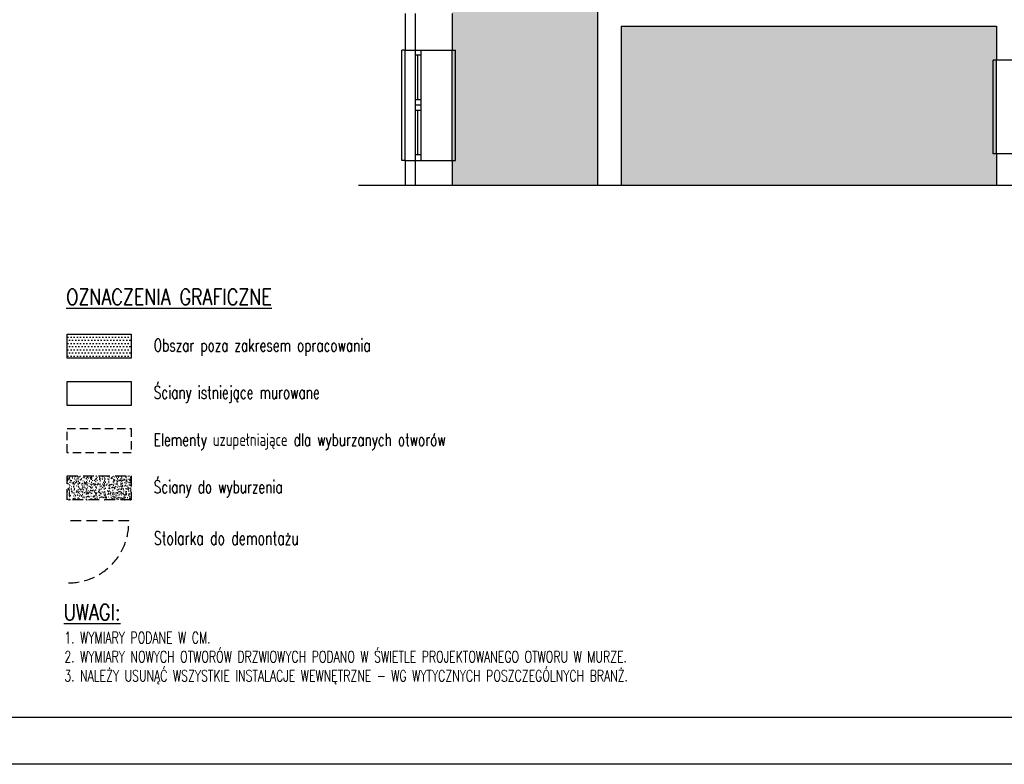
# Model space of a CAD drawing. Header units: millimetres. Extents: x 31969 to 285678, y -69766 to -1123.
# Tile 69 of 161: x 140281 to 141755, y -15458 to -14344. Entities that reach past the tile are written whole.
import ezdxf
from ezdxf.enums import TextEntityAlignment as Align
from ezdxf.lldxf.tags import DXFTag

# ---------------------------------------------------------------- set-up
doc = ezdxf.new("R2010")
doc.units = ezdxf.units.MM
for name, pattern in [('ACAD_ISO02W100', [15, 12, -3]), ('HIDDEN', [0.375, 0.25, -0.125]), ('KRE_16_8', [24, 16, -8])]:
    doc.linetypes.add(name, pattern=pattern)
for name, color, linetype in [('a-izolacja 1', 3, 'Continuous'), ('a-opis 1', 3, 'Continuous'), ('a-opis 2', 1, 'Continuous'), ('a-ramka', 7, 'Continuous'), ('a-stolarka okienna', 3, 'Continuous'), ('a-szkło', 4, 'Continuous'), ('a-szraf', 252, 'Continuous'), ('a-wyburzenia i rozbiórki', 152, 'KRE_16_8'), ('a-ściany istniejące murowane', 6, 'Continuous'), ('a-ściany nośne projektowane', 7, 'Continuous')]:
    doc.layers.add(name, color=color, linetype=linetype)
doc.styles.add('IREK', font='simplex.shx', dxfattribs={"width": 0.8})
doc.styles.add('RS01507', font='romans.shx', dxfattribs={"width": 0.7, "height": 0.15})
tags = doc.linetypes.add('DASHED', pattern=[0.75, 0.5, -0.25]).pattern_tags.tags
tags[6:7] = [DXFTag(74, 4), DXFTag(75, 0), DXFTag(340, '0'), DXFTag(46, 1.0), DXFTag(50, 0.0), DXFTag(44, 0.0), DXFTag(45, 0.0)]
tags[4:5] = [DXFTag(74, 4), DXFTag(75, 0), DXFTag(340, '0'), DXFTag(46, 1.0), DXFTag(50, 0.0), DXFTag(44, 0.0), DXFTag(45, 0.0)]

msp = doc.modelspace()

# ---------------------------------------------------------------- hatches: boundary and pattern name
at = {"layer": 'a-szraf', "ltscale": 30}
h = msp.add_hatch(dxfattribs=at)
h.set_pattern_fill('DOTS', color=256, scale=3)
h.set_pattern_definition([(0, (0, -6601.763), (2.38125, 4.7625), [0, -4.7625])])
h.paths.add_polyline_path([(141743.07, -14353.63), (141181.07, -14353.63), (141181.07, -14592.13), (141743.07, -14592.13)])
h.paths.add_polyline_path([(141743.07, -13949.63), (140928.07, -13949.63), (140928.07, -14329.63), (141146.07, -14329.63), (141743.07, -14329.63)])
h.paths.add_polyline_path([(141146.07, -14329.63), (140928.07, -14329.63), (140928.07, -14592.13), (141146.07, -14592.13)])
h = msp.add_hatch(dxfattribs=at)
h.set_pattern_fill('DOTS', color=256, scale=3)
h.set_pattern_definition([(0, (75.7323, -6556.039), (2.38125, 4.7625), [0, -4.7625])])
h.paths.add_polyline_path([(140447.78, -14850.61), (140447.78, -14814.61), (140351.88, -14814.61), (140351.88, -14850.61)])
at = {"layer": 'a-wyburzenia i rozbiórki'}
h = msp.add_hatch(dxfattribs=at)
h.set_pattern_fill('AR-CONC', color=256, scale=0.05, style=0)
h.set_pattern_definition([(50, (-27.924, -0.7224), (9.10923345, -0.79695428), [0.9525, -10.4775]), (355, (-27.924, -0.722), (-1.7621711, 9.55284226), [0.762, -8.3820292]), (100.451445, (-27.165, -0.789), (7.34706235, 8.7558876), [0.80950044, -8.9045122]), (46.1842, (-27.924, 1.818), (13.553952, -2.1021164), [1.42875, -15.71625]), (96.635558, (-26.794, 1.642), (11.8702067, 12.3713062), [1.2142512, -13.3567804]), (351.184151, (-27.924, 1.818), (11.8702067, 12.3713062), [1.1429984, -12.5729866]), (21, (-26.654, 1.1826), (7.58071956, -5.1132599), [0.9525, -10.4775]), (326, (-26.654, 1.183), (3.0901014, 9.2093983), [0.762, -8.382]), (71.451445, (-26.022, 0.7565), (10.67082096, 4.09613844), [0.80950044, -8.9044969]), (37.5, (-27.924, -0.7224), (0.15443016, 4.22775194), [0, -8.2804, 0, -8.509, 0, -8.41375]), (7.5, (-27.924, -0.7224), (3.34098313, 5.00902874), [0, -4.8514, 0, -8.0899, 0, -3.20675]), (327.5, (-30.756, -0.7224), (6.77952976, -0.2864372), [0, -3.175, 0, -9.906, 0, -13.1445]), (317.5, (-32.026, -0.7224), (7.40645907, 1.27132455), [0, -4.1275, 0, -6.5786, 0, -9.3345])])
h.paths.add_polyline_path([(140447.78, -15062.61), (140447.78, -15026.61), (140351.88, -15026.61), (140351.88, -15062.61)])

# ---------------------------------------------------------------- linework, layer by layer
at = {"layer": 'a-izolacja 1'}
for p, q in [((140873.07, -14334.63), (140873.07, -14389.63)), ((140873.07, -14554.63), (140873.07, -14592.13))]:
    msp.add_line(p, q, dxfattribs=at)
at = {"layer": 'a-ramka', "ltscale": 0.5}
for points in [[(144061.38, -15458.17), (139861.38, -15458.17), (139861.38, -12488.17), (144061.38, -12488.17)], [(140111.38, -12558.17), (143991.38, -12558.17), (143991.38, -15388.17), (140111.38, -15388.17)]]:
    msp.add_lwpolyline(points, close=True, dxfattribs=at)
at = {"layer": 'a-stolarka okienna', "ltscale": 40}
for p, q in [((140858.07, -14389.63), (140853.07, -14389.63)), ((140853.07, -14554.63), (140853.07, -14389.63)), ((140928.07, -14389.63), (140933.07, -14389.63)), ((140933.07, -14554.63), (140933.07, -14389.63)), ((141743.07, -14404.63), (141738.07, -14404.63)), ((141738.07, -14544.63), (141738.07, -14404.63)), ((141743.07, -14544.63), (141738.07, -14544.63)), ((140858.07, -14554.63), (140853.07, -14554.63)), ((140928.07, -14554.63), (140933.07, -14554.63))]:
    msp.add_line(p, q, dxfattribs=at)
at = {"layer": 'a-stolarka okienna', "linetype": 'DASHED', "lineweight": 25, "ltscale": 20}
for p, q in [((140858.07, -14554.63), (140858.07, -14389.63)), ((140928.07, -14554.63), (140928.07, -14389.63)), ((141743.07, -14544.63), (141743.07, -14404.63))]:
    msp.add_line(p, q, dxfattribs=at)
at = {"layer": 'a-stolarka okienna'}
for p, q in [((140873.07, -14389.63), (140873.07, -14554.63)), ((140881.07, -14397.4), (140873.07, -14397.4)), ((140881.07, -14389.63), (140881.07, -14554.4)), ((140881.07, -14464.24), (140873.07, -14464.24)), ((140881.07, -14472.13), (140873.07, -14472.13)), ((140881.07, -14479.9), (140873.07, -14479.9)), ((140881.07, -14546.4), (140873.07, -14546.4))]:
    msp.add_line(p, q, dxfattribs=at)
at = {"layer": 'a-szkło', "ltscale": 2}
for p, q in [((140877.07, -14464.24), (140877.07, -14397.4)), ((140877.07, -14546.4), (140877.07, -14479.9))]:
    msp.add_line(p, q, dxfattribs=at)
at = {"layer": 'a-wyburzenia i rozbiórki'}
msp.add_line((140356.55, -15093.62), (140443.95, -15093.62), dxfattribs=at)
msp.add_lwpolyline([(140351.88, -15026.61), (140447.78, -15026.61), (140447.78, -15062.61), (140351.88, -15062.61)], close=True, dxfattribs=at)
msp.add_arc((140354.01, -15096.7), 90, 270, 1.95725, dxfattribs=at)
at = {"layer": 'a-ściany istniejące murowane'}
for p, q in [((140858.07, -14334.63), (140858.07, -14389.63)), ((140928.07, -14334.63), (140928.07, -14389.63)), ((141146.07, -14329.63), (141146.07, -14592.13)), ((141181.07, -14353.63), (141743.07, -14353.63)), ((141181.07, -14353.63), (141181.07, -14592.13)), ((141743.07, -14353.63), (141743.07, -14404.63)), ((140858.07, -14389.63), (140928.07, -14389.63)), ((141813.07, -14404.63), (141743.07, -14404.63)), ((141743.07, -14544.63), (141743.07, -14592.13)), ((141813.07, -14544.63), (141743.07, -14544.63)), ((140858.07, -14554.63), (140858.07, -14592.13)), ((140858.07, -14554.63), (140928.07, -14554.63)), ((140928.07, -14554.63), (140928.07, -14592.13)), ((141858.07, -14592.13), (140788.07, -14592.13))]:
    msp.add_line(p, q, dxfattribs=at)
for points in [[(140351.88, -14814.61), (140447.78, -14814.61), (140447.78, -14850.61), (140351.88, -14850.61)], [(140351.88, -14885.28), (140447.78, -14885.28), (140447.78, -14921.28), (140351.88, -14921.28)]]:
    msp.add_lwpolyline(points, close=True, dxfattribs=at)
at = {"layer": 'a-ściany nośne projektowane', "linetype": 'HIDDEN', "ltscale": 50}
msp.add_lwpolyline([(140351.88, -14955.95), (140447.78, -14955.95), (140447.78, -14991.95), (140351.88, -14991.95)], close=True, dxfattribs=at)

# ---------------------------------------------------------------- texts
at = {"layer": 'a-opis 1', "ltscale": 40, "style": 'RS01507', "width": 0.7}
for s, height, p in [('Obszar poza zakresem opracowania', 18.9125, (140481.45, -14831.12)), ('Ściany istniejące murowane', 18.9125, (140481.45, -14901.79)), ('Elementy uzupełniające dla wyburzanych otworów', 18.9125, (140481.45, -14972.46)), ('Ściany do wyburzenia', 18.9125, (140481.45, -15043.12)), ('Stolarka do demontażu', 19.613, (140481.58, -15119.85))]:
    msp.add_text(s, height=height, dxfattribs=at).set_placement(p, align=Align.MIDDLE_LEFT)
at = {"layer": 'a-opis 1', "ltscale": 40, "insert": (140347.51, -15260.17), "char_height": 17.1027, "width": 1825.5351, "attachment_point": 1, "style": 'RS01507'}
msp.add_mtext('1. WYMIARY PODANE W CM.\\P2. WYMIARY NOWYCH OTWORÓW DRZWIOWYCH PODANO W ŚWIETLE PROJEKTOWANEGO OTWORU W MURZE.\\P3. NALEŻY USUNĄĆ WSZYSTKIE INSTALACJE WEWNĘTRZNE - WG WYTYCZNYCH POSZCZEGÓLNYCH BRANŻ.\\P\\P\\P\\P{\\C14;   }', dxfattribs=at)
at = {"layer": 'a-opis 2', "linetype": 'ACAD_ISO02W100', "ltscale": 0.5, "char_height": 24.007, "attachment_point": 1, "style": 'IREK'}
for s, insert, width in [('{\\LOZNACZENIA GRAFICZNE }', (140350.45, -14746.96), 463.1317), ('{\\LUWAGI:}', (140346.74, -15218.69), 295.3757)]:
    msp.add_mtext(s, dxfattribs=dict(at, insert=insert, width=width))

doc.saveas('drawing.dxf')
